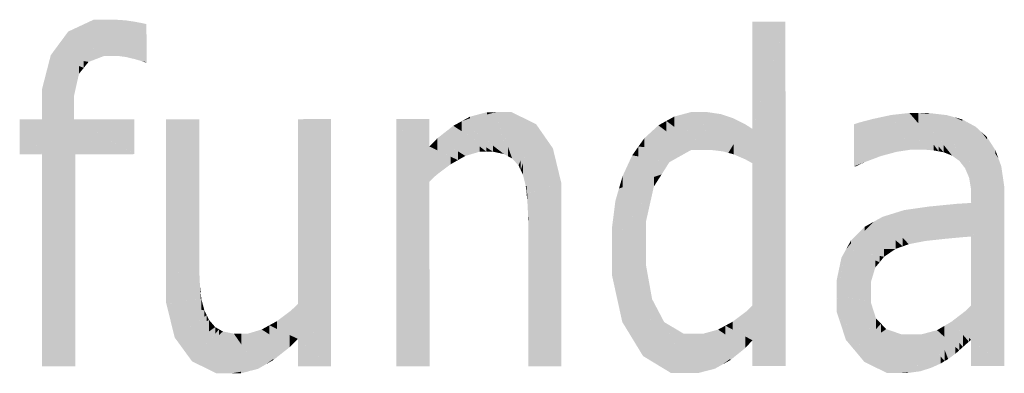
# Model space of a CAD drawing. Extents: x 64462 to 126444, y -56085 to -716.
# Tile 49 of 90: x 93510 to 93959, y -5933 to -5772. Entities that reach past the tile are written whole.
import ezdxf

# ---------------------------------------------------------------- set-up
doc = ezdxf.new("R2010")
doc.units = 0
doc.header["$LTSCALE"] = 11.25

# ---------------------------------------------------------------- blocks, each defined once
blk = doc.blocks.new('DwgObject-55396215-3381')
at = {"linetype": 'Continuous'}
for points in [[(48750.16, 21647.38), (48738.63, 21655.22), (48750.16, 21660.6)], [(48754.98, 21644.1), (48750.16, 21660.6), (48754.98, 21660.6)], [(48750.16, 21647.38), (48750.16, 21660.6), (48754.98, 21644.1)], [(48754.98, 21644.1), (48754.98, 21660.6), (48757.7, 21660.6)], [(48757.7, 21652.63), (48754.98, 21644.1), (48757.7, 21660.6)], [(48759.86, 21644.1), (48754.98, 21644.1), (48759.86, 21659.43)], [(48757.7, 21652.63), (48757.7, 21660.6), (48760.23, 21660.6)], [(48760.23, 21644.1), (48759.86, 21644.1), (48760.23, 21660.6)], [(48759.86, 21644.1), (48759.86, 21659.43), (48760.23, 21660.6)], [(48761.4, 21644.1), (48760.23, 21660.6), (48761.4, 21660.53)], [(48760.23, 21644.1), (48760.23, 21660.6), (48761.4, 21644.1)], [(48761.4, 21644.1), (48761.4, 21660.53), (48764.81, 21660.3)], [(48764.81, 21643.64), (48761.4, 21644.1), (48764.81, 21660.3)], [(48764.81, 21643.64), (48764.81, 21660.3), (48764.95, 21643.62)], [(48764.95, 21643.62), (48764.81, 21660.3), (48764.95, 21660.28)], [(48764.95, 21643.62), (48764.95, 21660.28), (48766.84, 21660)], [(48766.84, 21643.17), (48764.95, 21643.62), (48766.84, 21660)], [(48766.84, 21643.17), (48766.84, 21660), (48766.96, 21643.14)], [(48766.96, 21643.14), (48766.84, 21660), (48766.96, 21659.98)], [(48766.96, 21643.14), (48766.96, 21659.98), (48768.88, 21659.7)], [(48768.88, 21642.68), (48766.96, 21643.14), (48768.88, 21659.7)], [(48768.88, 21642.68), (48768.88, 21659.7), (48768.98, 21642.65)], [(48768.98, 21642.65), (48768.88, 21659.7), (48768.98, 21659.68)], [(48768.98, 21642.65), (48768.98, 21659.68), (48772.61, 21658.99)], [(48772.25, 21641.71), (48772.25, 21657.38), (48772.61, 21658.99)], [(48772.61, 21644.66), (48772.25, 21641.71), (48772.61, 21658.99)], [(48774.3, 21641.26), (48772.25, 21641.71), (48774.3, 21658.59)], [(48772.61, 21644.66), (48772.61, 21658.99), (48774.3, 21658.59)], [(48774.3, 21641.26), (48774.3, 21658.59), (48774.31, 21641.26)], [(49050.56, 21610.9), (49050.54, 21659.66), (49050.56, 21659.66)], [(49050.56, 21610.9), (49050.56, 21659.66), (49065.66, 21659.67)], [(49050.57, 21595.26), (49050.57, 21610.92), (49065.66, 21659.67)], [(49050.59, 21530.58), (49050.59, 21595.36), (49065.66, 21659.67)], [(49065.66, 21503.02), (49050.59, 21530.58), (49065.66, 21659.67)], [(49065.66, 21503.02), (49065.66, 21659.67), (49065.72, 21502.92)], [(48738.63, 21648.72), (48734.64, 21649.85), (48738.63, 21655.22)], [(48738.63, 21648.72), (48738.63, 21655.22), (48754.98, 21644.1)], [(48772.25, 21641.71), (48768.98, 21642.65), (48772.25, 21657.38)], [(48734.64, 21643.76), (48730.66, 21644.47), (48734.64, 21649.85)], [(48734.64, 21643.76), (48734.64, 21649.85), (48747.9, 21641.39)], [(48747.9, 21641.39), (48734.64, 21649.85), (48747.9, 21646.1)], [(48730.66, 21623.03), (48726.68, 21619.02), (48730.66, 21644.47)], [(48726.68, 21619.02), (48726.68, 21629.08), (48730.66, 21644.47)], [(48745.7, 21638.69), (48730.66, 21644.47), (48745.7, 21641.79)], [(48743.51, 21635.99), (48730.66, 21644.47), (48743.51, 21639.53)], [(48730.66, 21623.03), (48730.66, 21644.47), (48743.51, 21635.99)], [(48747.9, 21641.39), (48747.9, 21646.1), (48754.98, 21644.1)], [(48745.7, 21638.69), (48745.7, 21641.79), (48747.9, 21641.39)], [(48773.5, 21641.26), (48772.25, 21641.71), (48773.5, 21641.44)], [(48773.5, 21641.26), (48773.5, 21641.44), (48774.31, 21641.26)], [(48741.31, 21626.21), (48741.31, 21633.77), (48743.51, 21635.99)], [(48743.51, 21635.99), (48743.51, 21639.53), (48745.7, 21638.69)], [(48741.31, 21626.21), (48726.68, 21619.02), (48741.31, 21633.77)], [(48726.68, 21619.02), (48726.67, 21629.06), (48726.68, 21629.08)], [(48726.68, 21599.39), (48726.68, 21615.29), (48741.31, 21626.21)], [(48726.68, 21615.29), (48726.68, 21619.02), (48741.31, 21626.21)], [(48741.31, 21619.13), (48726.68, 21599.39), (48741.31, 21626.21)], [(48741.31, 21619.13), (48741.31, 21626.21), (48741.31, 21619.13)], [(48741.31, 21615.29), (48726.68, 21599.39), (48741.31, 21619.13)], [(48726.68, 21615.29), (48726.68, 21619.02), (48726.68, 21619.02)], [(48741.31, 21615.29), (48741.31, 21619.13), (48741.31, 21615.29)], [(48933.54, 21602.35), (48917.99, 21614.38), (48933.54, 21618.52)], [(48929.55, 21617.46), (48917.99, 21614.38), (48929.55, 21618.51)], [(48921.77, 21615.73), (48921.77, 21616.45), (48929.55, 21618.51)], [(48929.55, 21617.46), (48929.55, 21618.51), (48933.54, 21618.52)], [(48941.03, 21597.42), (48933.54, 21618.52), (48941.03, 21601.05)], [(48943.93, 21594.27), (48933.54, 21618.52), (48943.93, 21615.42)], [(48940.83, 21616.34), (48933.54, 21618.52), (48940.83, 21618.52)], [(48939.13, 21598.45), (48933.54, 21618.52), (48939.13, 21602.76)], [(48937.23, 21599.48), (48933.54, 21618.52), (48937.23, 21605.25)], [(48933.54, 21602.35), (48933.54, 21618.52), (48937.23, 21599.48)], [(48940.83, 21616.34), (48940.83, 21618.52), (48951.96, 21613.03)], [(49022.55, 21608.33), (49014.99, 21616.53), (49022.55, 21618.55)], [(49026.46, 21608.14), (49022.55, 21618.55), (49026.46, 21618.55)], [(49022.55, 21608.33), (49022.55, 21618.55), (49029.02, 21601.3)], [(49026.46, 21608.14), (49026.46, 21618.55), (49029.02, 21601.3)], [(49030, 21607.29), (49026.46, 21618.55), (49030, 21618.55)], [(49029.02, 21601.3), (49026.46, 21618.55), (49029.02, 21610.39)], [(49031.89, 21601.3), (49030, 21618.55), (49031.89, 21618.27)], [(49030, 21607.29), (49030, 21618.55), (49031.89, 21601.3)], [(49031.89, 21601.3), (49031.89, 21618.27), (49036.29, 21617.62)], [(49036.29, 21600.76), (49031.89, 21601.3), (49036.29, 21617.62)], [(49036.29, 21600.76), (49036.29, 21617.62), (49037.17, 21600.65)], [(49037.17, 21600.65), (49036.29, 21617.62), (49037.17, 21617.32)], [(49122.15, 21603.17), (49113.89, 21617.23), (49122.15, 21618.14)], [(49126.22, 21613.49), (49122.15, 21618.14), (49126.22, 21618.14)], [(49135.54, 21600.68), (49122.15, 21618.14), (49135.54, 21602.85)], [(49133.29, 21601.09), (49122.15, 21618.14), (49133.29, 21603.62)], [(49128.58, 21601.49), (49122.15, 21618.14), (49128.58, 21608.3)], [(49126.12, 21601.49), (49122.15, 21618.14), (49126.12, 21607.85)], [(49123.14, 21601.49), (49122.15, 21618.14), (49123.14, 21613.98)], [(49122.15, 21603.17), (49122.15, 21618.14), (49123.14, 21601.49)], [(49126.22, 21613.49), (49126.22, 21618.14), (49137.8, 21600.28)], [(49137.8, 21600.28), (49126.22, 21618.14), (49137.8, 21603.57)], [(49139.26, 21601.74), (49126.22, 21618.14), (49139.26, 21617.16)], [(49130.98, 21617.78), (49126.22, 21618.14), (49130.98, 21618.14)], [(49130.98, 21617.78), (49130.98, 21618.14), (49139.26, 21617.16)], [(48726.68, 21599.4), (48716.48, 21615.28), (48726.68, 21615.29)], [(48716.48, 21599.38), (48716.48, 21615.28), (48716.48, 21615.28)], [(48716.48, 21599.38), (48716.48, 21615.28), (48726.68, 21599.39)], [(48726.68, 21599.4), (48726.68, 21615.29), (48726.68, 21599.39)], [(48726.68, 21599.39), (48726.68, 21615.29), (48726.68, 21615.29)], [(48741.31, 21599.39), (48726.68, 21599.39), (48741.31, 21615.29)], [(48768.68, 21599.41), (48741.31, 21615.29), (48768.68, 21615.3)], [(48741.8, 21599.39), (48741.31, 21615.29), (48741.8, 21615.01)], [(48741.31, 21599.39), (48741.31, 21615.29), (48741.8, 21599.39)], [(48741.8, 21599.39), (48741.8, 21615.01), (48768.68, 21599.4)], [(48768.68, 21599.41), (48768.68, 21615.3), (48768.68, 21599.4)], [(48783.23, 21542.27), (48783.2, 21615.31), (48783.23, 21615.31)], [(48798.32, 21551.21), (48783.23, 21542.27), (48798.32, 21615.32)], [(48783.23, 21542.27), (48783.23, 21615.31), (48798.32, 21615.32)], [(48798.32, 21551.21), (48798.32, 21615.32), (48798.34, 21551.22)], [(48843.35, 21531.29), (48843.32, 21615.33), (48843.35, 21615.33)], [(48858.44, 21502.92), (48843.35, 21531.29), (48858.44, 21615.34)], [(48843.35, 21531.29), (48843.35, 21615.33), (48858.44, 21615.34)], [(48858.44, 21502.92), (48858.44, 21615.34), (48858.48, 21502.84)], [(48903.32, 21602.89), (48888.2, 21615.35), (48903.32, 21615.35)], [(48903.32, 21594.22), (48888.2, 21615.35), (48903.32, 21602.89)], [(48903.33, 21586.9), (48888.2, 21615.35), (48903.33, 21594.21)], [(48888.24, 21502.85), (48888.2, 21615.35), (48888.24, 21615.27)], [(48888.24, 21502.85), (48888.24, 21615.27), (48903.33, 21586.9)], [(48903.32, 21602.89), (48903.32, 21615.35), (48903.32, 21602.89)], [(48917.99, 21609.85), (48914.2, 21612.31), (48917.99, 21614.38)], [(48921.77, 21615.73), (48917.99, 21614.38), (48921.77, 21616.45)], [(48917.99, 21609.85), (48917.99, 21614.38), (48932.31, 21600.52)], [(48932.31, 21600.52), (48917.99, 21614.38), (48932.31, 21603.29)], [(48943.93, 21594.27), (48943.93, 21615.42), (48951.96, 21613.03)], [(49011.34, 21609.77), (49007.7, 21612.5), (49011.34, 21614.52)], [(49014.99, 21611.79), (49011.34, 21614.52), (49014.99, 21616.53)], [(49011.34, 21609.77), (49011.34, 21614.52), (49022.65, 21601.3)], [(49022.65, 21601.3), (49011.34, 21614.52), (49022.65, 21606.06)], [(49014.99, 21611.79), (49014.99, 21616.53), (49029.02, 21601.3)], [(49037.17, 21600.65), (49037.17, 21617.32), (49039.03, 21616.69)], [(49039.03, 21600.15), (49037.17, 21600.65), (49039.03, 21616.69)], [(49039.59, 21599.99), (49039.03, 21616.69), (49039.59, 21616.5)], [(49039.03, 21600.15), (49039.03, 21616.69), (49039.59, 21599.99)], [(49039.59, 21599.99), (49039.59, 21616.5), (49041.77, 21615.76)], [(49041.77, 21603.53), (49039.59, 21599.99), (49041.77, 21615.76)], [(49041.77, 21603.53), (49041.77, 21615.76), (49047.54, 21612.87)], [(49099.1, 21604.87), (49096.88, 21613.01), (49099.1, 21613.76)], [(49105.5, 21604.07), (49099.1, 21613.76), (49105.5, 21615.42)], [(49099.1, 21604.87), (49099.1, 21613.76), (49101.6, 21595.69)], [(49101.6, 21595.69), (49099.1, 21613.76), (49101.6, 21609.98)], [(49109.69, 21606.33), (49105.5, 21615.42), (49109.69, 21616.33)], [(49109.17, 21598.54), (49105.5, 21615.42), (49109.17, 21607.47)], [(49105.5, 21604.07), (49105.5, 21615.42), (49109.17, 21598.54)], [(49113.89, 21606.57), (49109.69, 21616.33), (49113.89, 21617.23)], [(49112.83, 21599.52), (49109.69, 21616.33), (49112.83, 21609.03)], [(49109.69, 21606.33), (49109.69, 21616.33), (49112.83, 21599.52)], [(49116.49, 21600.5), (49113.89, 21617.23), (49116.49, 21612.79)], [(49113.89, 21606.57), (49113.89, 21617.23), (49116.49, 21600.5)], [(49123.14, 21601.49), (49123.14, 21613.98), (49126.12, 21601.49)], [(49142.79, 21604.3), (49139.26, 21617.16), (49142.79, 21616.18)], [(49143.28, 21597.55), (49139.26, 21617.16), (49143.28, 21602.5)], [(49141.67, 21598.71), (49139.26, 21617.16), (49141.67, 21605.41)], [(49139.26, 21601.74), (49139.26, 21617.16), (49141.67, 21598.71)], [(49142.79, 21604.3), (49142.79, 21616.18), (49144.97, 21596.33)], [(49144.97, 21596.33), (49142.79, 21616.18), (49144.97, 21605.59)], [(49147.57, 21592.99), (49142.79, 21616.18), (49147.57, 21614.03)], [(49146.31, 21614.6), (49142.79, 21616.18), (49146.31, 21615.2)], [(49146.31, 21614.6), (49146.31, 21615.2), (49152.42, 21611.85)], [(49147.57, 21592.99), (49147.57, 21614.03), (49152.42, 21611.85)], [(48914.2, 21604.27), (48906.87, 21606.57), (48914.2, 21612.31)], [(48929.29, 21600.51), (48914.2, 21612.31), (48929.29, 21602.49)], [(48926.19, 21600.51), (48914.2, 21612.31), (48926.19, 21602.94)], [(48914.2, 21604.27), (48914.2, 21612.31), (48926.19, 21600.51)], [(48944.94, 21592.16), (48944.94, 21596.63), (48951.96, 21613.03)], [(48951.96, 21600.83), (48945.91, 21590.24), (48951.96, 21613.03)], [(48945.91, 21590.24), (48945.91, 21595.04), (48951.96, 21613.03)], [(48951.96, 21600.83), (48951.96, 21613.03), (48955.79, 21607.54)], [(49007.7, 21605.05), (49001.31, 21606.65), (49007.7, 21612.5)], [(49007.7, 21605.05), (49007.7, 21612.5), (49022.65, 21601.3)], [(49029.02, 21601.3), (49029.02, 21610.39), (49031.89, 21601.3)], [(49042.01, 21599.34), (49042.01, 21603.92), (49047.54, 21612.87)], [(49047.54, 21606.81), (49042.01, 21599.34), (49047.54, 21612.87)], [(49047.5, 21596.97), (49047.5, 21606.76), (49050.56, 21610.9)], [(49050.56, 21595.26), (49047.5, 21596.97), (49050.56, 21610.9)], [(49047.54, 21606.81), (49047.54, 21612.87), (49050.56, 21610.9)], [(49050.57, 21595.26), (49050.56, 21610.9), (49050.57, 21610.92)], [(49050.56, 21595.26), (49050.56, 21610.9), (49050.57, 21595.26)], [(49096.89, 21593.83), (49096.88, 21613.01), (49096.89, 21612.98)], [(49096.89, 21593.83), (49096.89, 21612.98), (49101.6, 21595.69)], [(49101.6, 21595.69), (49101.6, 21609.98), (49109.17, 21598.54)], [(49112.83, 21599.52), (49112.83, 21609.03), (49116.49, 21600.5)], [(49116.49, 21600.5), (49116.49, 21612.79), (49123.14, 21601.49)], [(49148.47, 21590.87), (49148.47, 21596.52), (49152.42, 21611.85)], [(49152.42, 21599.96), (49149.38, 21588.74), (49152.42, 21611.85)], [(49149.38, 21588.74), (49149.38, 21595.69), (49152.42, 21611.85)], [(49155, 21592.43), (49149.38, 21588.74), (49155, 21609.49)], [(49152.42, 21599.96), (49152.42, 21611.85), (49155, 21609.49)], [(49161.41, 21599.57), (49155, 21609.49), (49161.41, 21601.18)], [(49157.54, 21606.2), (49155, 21609.49), (49157.54, 21607.17)], [(49155, 21592.43), (49155, 21609.49), (49162.74, 21597.51)], [(48906.87, 21601.2), (48903.32, 21602.89), (48906.87, 21606.57)], [(48919.7, 21598.6), (48906.87, 21606.57), (48919.7, 21602.55)], [(48916.31, 21596.68), (48906.87, 21606.57), (48916.31, 21600.7)], [(48906.87, 21601.2), (48906.87, 21606.57), (48916.31, 21596.68)], [(48937.23, 21599.48), (48937.23, 21605.25), (48939.13, 21598.45)], [(48947.24, 21584.93), (48947.24, 21592.58), (48955.79, 21607.54)], [(48955.79, 21585.62), (48947.24, 21584.93), (48955.79, 21607.54)], [(48955.79, 21585.62), (48955.79, 21607.54), (48963.45, 21586.24)], [(48959.61, 21596.9), (48955.79, 21607.54), (48959.61, 21602.06)], [(49001.31, 21602.65), (48998.57, 21602.82), (49001.31, 21606.65)], [(49001.31, 21602.65), (49001.31, 21606.65), (49022.65, 21601.3)], [(49022.65, 21601.3), (49022.65, 21606.06), (49029.02, 21601.3)], [(49047.5, 21596.97), (49042.01, 21599.34), (49047.5, 21606.76)], [(49109.17, 21598.54), (49109.17, 21607.47), (49112.83, 21599.52)], [(49126.12, 21601.49), (49126.12, 21607.85), (49128.58, 21601.49)], [(49128.58, 21601.49), (49128.58, 21608.3), (49133.29, 21601.09)], [(49141.67, 21598.71), (49141.67, 21605.41), (49143.28, 21597.55)], [(49144.97, 21596.33), (49144.97, 21605.59), (49147.57, 21592.99)], [(49157.54, 21606.2), (49157.54, 21607.17), (49161.41, 21601.18)], [(48912.92, 21594.76), (48903.32, 21602.89), (48912.92, 21598.3)], [(48903.32, 21594.22), (48903.32, 21602.89), (48906.43, 21589.87)], [(48906.43, 21589.87), (48903.32, 21602.89), (48906.43, 21600.26)], [(48906.43, 21589.87), (48906.43, 21600.26), (48912.92, 21594.76)], [(48916.31, 21596.68), (48916.31, 21600.7), (48919.7, 21598.6)], [(48919.7, 21598.6), (48919.7, 21602.55), (48926.19, 21600.51)], [(48926.19, 21600.51), (48926.19, 21602.94), (48929.29, 21600.51)], [(48929.29, 21600.51), (48929.29, 21602.49), (48932.31, 21600.52)], [(48932.31, 21600.52), (48932.31, 21603.29), (48937.23, 21599.48)], [(48939.13, 21598.45), (48939.13, 21602.76), (48941.03, 21597.42)], [(48941.03, 21597.42), (48941.03, 21601.05), (48943.93, 21594.27)], [(48959.61, 21596.9), (48959.61, 21602.06), (48963.45, 21586.24)], [(48998.57, 21598.37), (48995.79, 21598.89), (48998.57, 21602.82)], [(48998.57, 21598.37), (48998.57, 21602.82), (49012.73, 21595.75)], [(49012.73, 21595.75), (48998.57, 21602.82), (49012.73, 21601.93)], [(49012.73, 21595.75), (49012.73, 21601.93), (49022.65, 21601.3)], [(49042.01, 21599.34), (49039.59, 21599.99), (49042.01, 21603.92)], [(49133.29, 21601.09), (49133.29, 21603.62), (49135.54, 21600.68)], [(49135.54, 21600.68), (49135.54, 21602.85), (49137.8, 21600.28)], [(49137.8, 21600.28), (49137.8, 21603.57), (49141.67, 21598.71)], [(49143.28, 21597.55), (49143.28, 21602.5), (49144.97, 21596.33)], [(49161.41, 21599.57), (49161.41, 21601.18), (49162.74, 21597.51)], [(48726.72, 21502.79), (48726.68, 21599.39), (48726.72, 21599.39)], [(48726.72, 21502.79), (48726.72, 21599.39), (48741.8, 21599.39)], [(48741.8, 21502.79), (48726.72, 21502.79), (48741.8, 21599.39)], [(48741.8, 21502.79), (48741.8, 21599.39), (48741.84, 21502.79)], [(48912.92, 21594.76), (48912.92, 21598.3), (48916.31, 21596.68)], [(48944.94, 21592.16), (48943.93, 21594.27), (48944.94, 21596.63)], [(48995.79, 21589.57), (48991.38, 21589.37), (48995.79, 21598.89)], [(49009.19, 21590.19), (48995.79, 21598.89), (49009.19, 21596.4)], [(48995.79, 21589.57), (48995.79, 21598.89), (49009.19, 21590.19)], [(49009.19, 21590.19), (49009.19, 21596.4), (49012.73, 21595.75)], [(49050.59, 21530.58), (49050.57, 21595.26), (49050.59, 21595.36)], [(49097.69, 21593.83), (49097.69, 21594.15), (49101.6, 21595.69)], [(49148.47, 21590.87), (49147.57, 21592.99), (49148.47, 21596.52)], [(49149.38, 21588.74), (49148.47, 21590.87), (49149.38, 21595.69)], [(49150.29, 21583.37), (49150.29, 21589.34), (49162.74, 21597.51)], [(49162.74, 21584.48), (49150.29, 21583.37), (49162.74, 21597.51)], [(49162.74, 21584.48), (49162.74, 21597.51), (49165.41, 21584.72)], [(49164.08, 21591.12), (49162.74, 21597.51), (49164.08, 21593.83)], [(48903.33, 21586.9), (48903.33, 21594.21), (48906.43, 21589.87)], [(48945.91, 21590.24), (48944.94, 21592.16), (48945.91, 21595.04)], [(48947.24, 21584.93), (48945.91, 21590.24), (48947.24, 21592.58)], [(49097.69, 21593.83), (49096.89, 21593.83), (49097.69, 21594.15)], [(49164.08, 21591.12), (49164.08, 21593.83), (49165.41, 21584.72)], [(48903.33, 21502.85), (48888.24, 21502.85), (48903.33, 21586.9)], [(48903.33, 21502.85), (48903.33, 21586.9), (48903.36, 21502.85)], [(48947.6, 21581.53), (48947.6, 21584.96), (48963.45, 21586.24)], [(48947.97, 21578.12), (48947.97, 21581.63), (48963.45, 21586.24)], [(48963.45, 21575.91), (48947.97, 21578.12), (48963.45, 21586.24)], [(48963.45, 21575.91), (48963.45, 21586.24), (48963.45, 21575.91)], [(48991.38, 21584.31), (48989.75, 21583.77), (48991.38, 21589.37)], [(49005.64, 21584.64), (48989.75, 21583.77), (49005.64, 21589.02)], [(48991.38, 21584.31), (48991.38, 21589.37), (49009.19, 21590.19)], [(49005.64, 21584.64), (49005.64, 21589.02), (49009.19, 21590.19)], [(49150.29, 21583.37), (49149.38, 21588.74), (49150.29, 21589.34)], [(48947.6, 21581.53), (48947.24, 21584.93), (48947.6, 21584.96)], [(48947.97, 21578.12), (48947.6, 21581.53), (48947.97, 21581.63)], [(48989.75, 21562.76), (48986.5, 21558.28), (48989.75, 21583.77)], [(48988.12, 21571.01), (48988.12, 21578.18), (48989.75, 21583.77)], [(48989.75, 21562.76), (48989.75, 21583.77), (49005.64, 21584.64)], [(49002.1, 21568.9), (49002.1, 21579.76), (49005.64, 21584.64)], [(49150.29, 21580.13), (49150.29, 21583.37), (49165.41, 21584.72)], [(49165.41, 21579.28), (49150.29, 21580.13), (49165.41, 21584.72)], [(49150.29, 21580.13), (49150.29, 21583.37), (49150.29, 21583.37)], [(49165.41, 21579.28), (49165.41, 21584.72), (49165.41, 21579.28)], [(48948.33, 21570.84), (48947.97, 21578.12), (48948.33, 21578.07)], [(48948.33, 21570.84), (48948.33, 21578.07), (48963.45, 21575.91)], [(49002.1, 21568.9), (48986.5, 21558.28), (49002.1, 21579.76)], [(48988.12, 21571.01), (48986.5, 21558.28), (48988.12, 21578.18)], [(48986.5, 21558.28), (48986.5, 21565.45), (48988.12, 21578.18)], [(49150.29, 21561.91), (49143.69, 21576.79), (49150.29, 21577.2)], [(49150.29, 21577.2), (49150.29, 21580.13), (49150.29, 21580.13)], [(49150.29, 21577.2), (49150.29, 21580.13), (49165.41, 21579.28)], [(49150.3, 21561.9), (49150.29, 21577.2), (49150.3, 21577.2)], [(49150.29, 21561.91), (49150.29, 21577.2), (49150.3, 21561.9)], [(49150.3, 21561.9), (49150.3, 21577.2), (49165.41, 21579.28)], [(49150.31, 21530.55), (49150.31, 21561.91), (49165.41, 21579.28)], [(49165.41, 21503.01), (49150.31, 21530.55), (49165.41, 21579.28)], [(49165.41, 21503.01), (49165.41, 21579.28), (49165.44, 21502.95)], [(48948.34, 21566.96), (48948.34, 21570.84), (48963.45, 21575.91)], [(48948.36, 21502.87), (48948.36, 21566.98), (48963.45, 21575.91)], [(48963.45, 21502.88), (48948.36, 21502.87), (48963.45, 21575.91)], [(48963.45, 21502.88), (48963.45, 21575.91), (48963.48, 21502.88)], [(49119.83, 21560.56), (49109.98, 21570.89), (49119.83, 21573.96)], [(49125.59, 21565.41), (49119.83, 21573.96), (49125.59, 21574.77)], [(49121.88, 21558.41), (49119.83, 21573.96), (49121.88, 21570.92)], [(49119.83, 21560.56), (49119.83, 21573.96), (49121.88, 21558.41)], [(49131.34, 21564.93), (49125.59, 21574.77), (49131.34, 21575.58)], [(49125.59, 21565.41), (49125.59, 21574.77), (49129.31, 21559.87)], [(49129.31, 21559.87), (49125.59, 21574.77), (49129.31, 21568.4)], [(49143.69, 21564.47), (49131.34, 21575.58), (49143.69, 21576.79)], [(49131.34, 21564.93), (49131.34, 21575.58), (49134, 21560.38)], [(49138.69, 21560.89), (49131.34, 21575.58), (49138.69, 21568.97)], [(49134, 21560.38), (49131.34, 21575.58), (49134, 21570.26)], [(49143.69, 21564.47), (49143.69, 21576.79), (49146.84, 21561.64)], [(49146.84, 21561.64), (49143.69, 21576.79), (49146.84, 21569.7)], [(48948.34, 21566.96), (48948.33, 21570.84), (48948.34, 21570.84)], [(49002.1, 21558.71), (48986.5, 21558.28), (49002.1, 21568.9)], [(49002.1, 21558.71), (49002.1, 21568.9), (49002.1, 21558.71)], [(49105.87, 21556.25), (49093.37, 21556.19), (49105.87, 21568.63)], [(49101.81, 21564.59), (49101.81, 21566.36), (49105.87, 21568.63)], [(49109.98, 21565.17), (49105.87, 21568.63), (49109.98, 21570.89)], [(49105.87, 21556.25), (49105.87, 21568.63), (49115.89, 21556.29)], [(49115.89, 21556.29), (49105.87, 21568.63), (49115.89, 21560.2)], [(49119.15, 21557.45), (49109.98, 21570.89), (49119.15, 21561.28)], [(49109.98, 21565.17), (49109.98, 21570.89), (49119.15, 21557.45)], [(49121.88, 21558.41), (49121.88, 21570.92), (49129.31, 21559.87)], [(49129.31, 21559.87), (49129.31, 21568.4), (49134, 21560.38)], [(49134, 21560.38), (49134, 21570.26), (49138.69, 21560.89)], [(49138.69, 21560.89), (49138.69, 21568.97), (49146.84, 21561.64)], [(49146.84, 21561.64), (49146.84, 21569.7), (49150.3, 21561.9)], [(48948.36, 21502.87), (48948.34, 21566.96), (48948.36, 21566.98)], [(48986.5, 21558.28), (48986.5, 21565.43), (48986.5, 21565.45)], [(49101.81, 21564.59), (49093.37, 21556.19), (49101.81, 21566.36)], [(49095.56, 21558.83), (49095.56, 21560.14), (49101.81, 21566.36)], [(49095.56, 21558.83), (49093.37, 21556.19), (49095.56, 21560.14)], [(49115.89, 21556.29), (49115.89, 21560.2), (49119.15, 21557.45)], [(49119.15, 21557.45), (49119.15, 21561.28), (49121.88, 21558.41)], [(49150.31, 21530.55), (49150.3, 21561.9), (49150.31, 21561.91)], [(49002.1, 21548.67), (48986.5, 21544.53), (49002.1, 21558.71)], [(48986.5, 21544.53), (48986.5, 21558.28), (49002.1, 21558.71)], [(48986.5, 21544.53), (48986.5, 21558.28), (48986.5, 21558.28)], [(49002.1, 21548.67), (49002.1, 21558.71), (49002.1, 21548.67)], [(49093.37, 21538.56), (49088.99, 21535.51), (49093.37, 21556.19)], [(49091.17, 21545.84), (49091.17, 21552.24), (49093.37, 21556.19)], [(49110.62, 21552.69), (49093.37, 21556.19), (49110.62, 21556.27)], [(49093.37, 21538.56), (49093.37, 21556.19), (49106.6, 21547.8)], [(49108.61, 21550.24), (49093.37, 21556.19), (49108.61, 21553.09)], [(49106.6, 21547.8), (49093.37, 21556.19), (49106.6, 21551.03)], [(49110.62, 21552.69), (49110.62, 21556.27), (49115.89, 21556.29)], [(48798.34, 21546.94), (48783.23, 21542.27), (48798.34, 21551.22)], [(48798.34, 21546.94), (48798.34, 21551.22), (48798.34, 21546.94)], [(49091.17, 21545.84), (49088.99, 21535.51), (49091.17, 21552.24)], [(49088.99, 21535.51), (49088.99, 21541.91), (49091.17, 21552.24)], [(49106.6, 21547.8), (49106.6, 21551.03), (49108.61, 21550.24)], [(49108.61, 21550.24), (49108.61, 21553.09), (49110.62, 21552.69)], [(48798.34, 21539.67), (48783.23, 21542.27), (48798.34, 21546.94)], [(48798.34, 21539.67), (48798.34, 21546.94), (48798.67, 21539.61)], [(48995.99, 21515.26), (48986.5, 21544.53), (48995.99, 21547.05)], [(49002.1, 21527.78), (48995.99, 21515.26), (49002.1, 21548.67)], [(48995.99, 21515.26), (48995.99, 21547.05), (49002.1, 21548.67)], [(49002.1, 21527.78), (49002.1, 21548.67), (49004.85, 21533.41)], [(49104.59, 21541.07), (49088.99, 21535.51), (49104.59, 21546.39)], [(49104.59, 21541.07), (49104.59, 21546.39), (49106.6, 21547.8)], [(48783.23, 21531.8), (48783.23, 21542.27), (48783.23, 21542.27)], [(48783.23, 21531.8), (48783.23, 21542.27), (48798.67, 21539.61)], [(48991.25, 21523.01), (48986.5, 21544.53), (48991.25, 21529.88)], [(49088.99, 21535.51), (49088.99, 21541.9), (49088.99, 21541.91)], [(48798.67, 21536.46), (48783.23, 21531.8), (48798.67, 21539.61)], [(48798.67, 21536.46), (48798.67, 21539.61), (48798.99, 21536.56)], [(49104.59, 21536.78), (49088.99, 21535.51), (49104.59, 21541.07)], [(49104.59, 21531.95), (49088.99, 21535.51), (49104.59, 21536.78)], [(49104.59, 21536.78), (49104.59, 21541.07), (49104.59, 21536.78)], [(49104.59, 21531.95), (49104.59, 21536.78), (49104.59, 21531.94)], [(48798.99, 21533.48), (48783.23, 21531.8), (48798.99, 21536.56)], [(48799.32, 21528.57), (48783.23, 21531.8), (48799.32, 21533.51)], [(48798.99, 21533.48), (48798.99, 21536.56), (48799.32, 21533.51)], [(48799.32, 21528.57), (48799.32, 21533.51), (48800.69, 21528.3)], [(49004.85, 21525.13), (48995.99, 21515.26), (49004.85, 21533.41)], [(49004.85, 21525.13), (49004.85, 21533.41), (49007.6, 21528.19)], [(49097.45, 21509.84), (49088.99, 21535.51), (49097.45, 21533.57)], [(49088.99, 21527.71), (49088.99, 21535.51), (49088.99, 21535.5)], [(49088.99, 21527.71), (49088.99, 21535.5), (49097.45, 21509.84)], [(49097.45, 21509.84), (49097.45, 21533.57), (49104.59, 21531.94)], [(48787.18, 21515.91), (48783.23, 21531.8), (48787.18, 21531)], [(48787.18, 21515.91), (48787.18, 21531), (48800.69, 21528.3)], [(48800.69, 21525.4), (48787.18, 21515.91), (48800.69, 21528.3)], [(48800.69, 21525.4), (48800.69, 21528.3), (48801.74, 21526.13)], [(48840.33, 21517.88), (48833.82, 21523.42), (48840.33, 21528.31)], [(48843.35, 21524.07), (48840.33, 21528.31), (48843.35, 21531.29)], [(48843.36, 21515.3), (48840.33, 21528.31), (48843.36, 21524.06)], [(48840.33, 21517.88), (48840.33, 21528.31), (48843.36, 21515.3)], [(48843.35, 21524.07), (48843.35, 21531.29), (48858.48, 21502.84)], [(48991.25, 21523.01), (48991.25, 21529.88), (48995.99, 21515.26)], [(49007.6, 21521.49), (48995.99, 21515.26), (49007.6, 21528.19)], [(49007.6, 21521.49), (49007.6, 21528.19), (49010.34, 21522.97)], [(49047.73, 21517.36), (49041.56, 21523.13), (49047.73, 21527.75)], [(49050.59, 21514.7), (49047.73, 21527.75), (49050.59, 21530.58)], [(49047.73, 21517.36), (49047.73, 21527.75), (49050.6, 21514.67)], [(49050.6, 21514.67), (49050.59, 21530.58), (49050.6, 21530.56)], [(49050.59, 21514.7), (49050.59, 21530.58), (49050.6, 21514.67)], [(49050.6, 21514.67), (49050.6, 21530.56), (49065.72, 21502.92)], [(49104.59, 21521.01), (49097.45, 21509.84), (49104.59, 21531.94)], [(49104.59, 21521.01), (49104.59, 21531.94), (49106.93, 21524.66)], [(49147.49, 21517.51), (49141.38, 21523.16), (49147.49, 21527.83)], [(49150.31, 21514.92), (49147.49, 21527.83), (49150.31, 21530.55)], [(49147.49, 21517.51), (49147.49, 21527.83), (49150.32, 21514.9)], [(49150.32, 21514.9), (49150.31, 21530.55), (49150.32, 21530.54)], [(49150.31, 21514.92), (49150.31, 21530.55), (49150.32, 21514.9)], [(49150.32, 21514.9), (49150.32, 21530.54), (49165.44, 21502.95)], [(48801.74, 21523.36), (48787.18, 21515.91), (48801.74, 21526.13)], [(48791.13, 21510.49), (48791.13, 21517.93), (48802.83, 21523.92)], [(48802.83, 21518.71), (48791.13, 21510.49), (48802.83, 21523.92)], [(48801.74, 21523.36), (48801.74, 21526.13), (48802.83, 21523.92)], [(48802.83, 21518.71), (48802.83, 21523.92), (48805.65, 21520.69)], [(48833.82, 21519.84), (48830.33, 21521.51), (48833.82, 21523.42)], [(48833.82, 21519.84), (48833.82, 21523.42), (48843.36, 21515.3)], [(48843.36, 21515.3), (48843.36, 21524.06), (48858.48, 21502.84)], [(49093.22, 21514.87), (49088.99, 21527.71), (49093.22, 21518.77)], [(49106.93, 21519.77), (49097.45, 21509.84), (49106.93, 21524.66)], [(49106.93, 21519.77), (49106.93, 21524.66), (49109.26, 21522.22)], [(48805.65, 21517.63), (48795.09, 21505.08), (48805.65, 21520.69)], [(48795.09, 21505.08), (48795.09, 21513.27), (48805.65, 21520.69)], [(48807.39, 21517), (48795.09, 21505.08), (48807.39, 21519.68)], [(48805.65, 21517.63), (48805.65, 21520.69), (48807.39, 21519.68)], [(48807.39, 21517), (48807.39, 21519.68), (48809.12, 21518.68)], [(48826.84, 21506.83), (48820.41, 21517.67), (48826.84, 21519.59)], [(48830.33, 21517.37), (48826.84, 21519.59), (48830.33, 21521.51)], [(48828.69, 21503.71), (48826.84, 21519.59), (48828.69, 21518.41)], [(48826.84, 21506.83), (48826.84, 21519.59), (48828.69, 21503.71)], [(48830.33, 21517.37), (48830.33, 21521.51), (48839.53, 21511.52)], [(48839.53, 21511.52), (48830.33, 21521.51), (48839.53, 21517.12)], [(49000.72, 21507.5), (49000.72, 21517.8), (49010.34, 21522.97)], [(49010.34, 21501.67), (49000.72, 21507.5), (49010.34, 21522.97)], [(49010.34, 21501.67), (49010.34, 21522.97), (49013.52, 21499.75)], [(49013.52, 21499.75), (49010.34, 21522.97), (49013.52, 21516.39)], [(49019.13, 21504.81), (49010.34, 21522.97), (49019.13, 21517.75)], [(49034.94, 21507.02), (49028.41, 21517.75), (49034.94, 21519.55)], [(49038.25, 21517.3), (49034.94, 21519.55), (49038.25, 21521.34)], [(49036.98, 21503.68), (49034.94, 21519.55), (49036.98, 21518.17)], [(49034.94, 21507.02), (49034.94, 21519.55), (49036.98, 21503.68)], [(49041.56, 21519.55), (49038.25, 21521.34), (49041.56, 21523.13)], [(49038.25, 21517.3), (49038.25, 21521.34), (49047.33, 21511.14)], [(49047.33, 21511.14), (49038.25, 21521.34), (49047.33, 21516.44)], [(49041.56, 21519.55), (49041.56, 21523.13), (49050.6, 21514.67)], [(49093.22, 21514.87), (49093.22, 21518.77), (49097.45, 21509.84)], [(49109.26, 21518.14), (49097.45, 21509.84), (49109.26, 21522.22)], [(49101.67, 21504.81), (49101.67, 21512.81), (49111.6, 21519.78)], [(49111.6, 21499.97), (49101.67, 21504.81), (49111.6, 21519.78)], [(49109.26, 21518.14), (49109.26, 21522.22), (49111.6, 21519.78)], [(49111.6, 21499.97), (49111.6, 21519.78), (49111.98, 21499.78)], [(49111.98, 21499.78), (49111.6, 21519.78), (49111.98, 21518.6)], [(49118.05, 21499.79), (49111.6, 21519.78), (49118.05, 21517.56)], [(49134.78, 21509.14), (49127.49, 21517.34), (49134.78, 21519.28)], [(49138.08, 21516.29), (49134.78, 21519.28), (49138.08, 21521.22)], [(49143.18, 21508.58), (49134.78, 21519.28), (49143.18, 21511.66)], [(49138.25, 21505.23), (49134.78, 21519.28), (49138.25, 21510.3)], [(49139.86, 21506.13), (49134.78, 21519.28), (49139.86, 21512.81)], [(49134.78, 21509.14), (49134.78, 21519.28), (49138.25, 21505.23)], [(49141.38, 21517.51), (49138.08, 21521.22), (49141.38, 21523.16)], [(49144.89, 21510.11), (49138.08, 21521.22), (49144.89, 21513.57)], [(49138.08, 21516.29), (49138.08, 21521.22), (49144.89, 21510.11)], [(49149.31, 21514.04), (49141.38, 21523.16), (49149.31, 21515.83)], [(49146.59, 21511.65), (49141.38, 21523.16), (49146.59, 21517.16)], [(49141.38, 21517.51), (49141.38, 21523.16), (49146.59, 21511.65)], [(48791.13, 21510.49), (48787.18, 21515.91), (48791.13, 21517.93)], [(48806.13, 21499.67), (48795.09, 21505.08), (48806.13, 21515.78)], [(48806.13, 21499.67), (48806.13, 21515.78), (48809.12, 21518.68)], [(48809.12, 21499.67), (48806.13, 21499.67), (48809.12, 21518.68)], [(48809.12, 21499.67), (48809.12, 21518.68), (48813.22, 21499.67)], [(48813.22, 21499.67), (48809.12, 21518.68), (48813.22, 21517.86)], [(48813.22, 21499.67), (48813.22, 21517.86), (48814.16, 21517.67)], [(48814.16, 21499.83), (48813.22, 21499.67), (48814.16, 21517.67)], [(48817.47, 21512.88), (48814.16, 21517.67), (48817.47, 21517.67)], [(48814.16, 21499.83), (48814.16, 21517.67), (48825.19, 21501.69)], [(48817.47, 21512.88), (48817.47, 21517.67), (48825.19, 21501.69)], [(48820.41, 21511.58), (48817.47, 21517.67), (48820.41, 21517.67)], [(48820.41, 21511.58), (48820.41, 21517.67), (48825.19, 21501.69)], [(48825.19, 21501.69), (48820.41, 21517.67), (48825.19, 21509.62)], [(48828.69, 21503.71), (48828.69, 21518.41), (48839.53, 21511.52)], [(48839.53, 21511.52), (48839.53, 21517.12), (48843.36, 21515.3)], [(48843.36, 21502.83), (48843.36, 21515.3), (48843.36, 21515.29)], [(48843.36, 21502.83), (48843.36, 21515.29), (48858.48, 21502.84)], [(49000.72, 21507.5), (48995.99, 21515.26), (49000.72, 21517.8)], [(49013.52, 21499.75), (49013.52, 21516.39), (49021.58, 21499.75)], [(49025.18, 21501.25), (49019.13, 21517.75), (49025.18, 21517.75)], [(49021.58, 21499.75), (49019.13, 21517.75), (49021.58, 21511.07)], [(49019.13, 21504.81), (49019.13, 21517.75), (49021.58, 21499.75)], [(49025.18, 21501.25), (49025.18, 21517.75), (49025.73, 21499.75)], [(49025.73, 21499.75), (49025.18, 21517.75), (49025.73, 21517.75)], [(49025.73, 21499.75), (49025.73, 21517.75), (49028.41, 21517.75)], [(49028.41, 21500.43), (49025.73, 21499.75), (49028.41, 21517.75)], [(49028.41, 21500.43), (49028.41, 21517.75), (49033.43, 21501.72)], [(49033.43, 21501.72), (49028.41, 21517.75), (49033.43, 21509.51)], [(49036.98, 21503.68), (49036.98, 21518.17), (49047.33, 21511.14)], [(49047.33, 21511.14), (49047.33, 21516.44), (49050.6, 21514.67)], [(49050.6, 21502.91), (49050.6, 21514.67), (49050.6, 21514.67)], [(49050.6, 21502.91), (49050.6, 21514.67), (49065.72, 21502.92)], [(49111.98, 21499.78), (49111.98, 21518.6), (49118.05, 21499.79)], [(49118.05, 21499.79), (49118.05, 21517.56), (49118.72, 21517.34)], [(49118.72, 21499.84), (49118.05, 21499.79), (49118.72, 21517.34)], [(49123.51, 21507.76), (49118.72, 21517.34), (49123.51, 21517.34)], [(49118.72, 21499.84), (49118.72, 21517.34), (49127.1, 21500.57)], [(49123.51, 21507.76), (49123.51, 21517.34), (49127.1, 21500.57)], [(49127.1, 21500.57), (49123.51, 21517.34), (49127.1, 21507.84)], [(49127.49, 21506.81), (49123.51, 21517.34), (49127.49, 21517.34)], [(49129.56, 21501.35), (49127.49, 21517.34), (49129.56, 21510.39)], [(49132.01, 21502.13), (49127.49, 21517.34), (49132.01, 21510.57)], [(49136.36, 21504.07), (49127.49, 21517.34), (49136.36, 21507.36)], [(49127.49, 21506.81), (49127.49, 21517.34), (49129.56, 21501.35)], [(49146.59, 21511.65), (49146.59, 21517.16), (49149.31, 21514.04)], [(49149.31, 21514.04), (49149.31, 21515.83), (49150.32, 21514.9)], [(49150.32, 21502.95), (49150.32, 21514.9), (49150.32, 21514.89)], [(49150.32, 21502.95), (49150.32, 21514.89), (49165.44, 21502.95)], [(48795.09, 21505.08), (48791.13, 21510.49), (48795.09, 21513.27)], [(48832.2, 21505.72), (48832.2, 21506.23), (48839.53, 21511.52)], [(49021.58, 21499.75), (49021.58, 21511.07), (49025.73, 21499.75)], [(49040.52, 21505.65), (49040.52, 21506.24), (49047.33, 21511.14)], [(49101.67, 21504.81), (49097.45, 21509.84), (49101.67, 21512.81)], [(49129.56, 21501.35), (49129.56, 21510.39), (49132.01, 21502.13)], [(49132.01, 21502.13), (49132.01, 21510.57), (49136.36, 21504.07)], [(49138.25, 21505.23), (49138.25, 21510.3), (49139.86, 21506.13)], [(49139.86, 21506.13), (49139.86, 21512.81), (49143.18, 21508.58)], [(49143.18, 21508.58), (49143.18, 21511.66), (49144.89, 21510.11)], [(49144.89, 21510.11), (49144.89, 21513.57), (49146.59, 21511.65)], [(48825.19, 21501.69), (48825.19, 21509.62), (48828.69, 21503.71)], [(48832.2, 21505.72), (48828.69, 21503.71), (48832.2, 21506.23)], [(49033.43, 21501.72), (49033.43, 21509.51), (49036.98, 21503.68)], [(49040.52, 21505.65), (49036.98, 21503.68), (49040.52, 21506.24)], [(49127.1, 21500.57), (49127.1, 21507.84), (49129.56, 21501.35)], [(49136.36, 21504.07), (49136.36, 21507.36), (49138.25, 21505.23)], [(48817.45, 21499.67), (48817.45, 21500.38), (48825.19, 21501.69)], [(48817.45, 21499.67), (48813.22, 21499.67), (48817.45, 21500.38)], [(49121.35, 21499.79), (49118.05, 21499.79), (49121.35, 21500.07)], [(49121.35, 21499.79), (49121.35, 21500.07), (49127.1, 21500.57)]]:
    blk.add_hatch(color=1, dxfattribs=at).paths.add_polyline_path(points)

msp = doc.modelspace()

# ---------------------------------------------------------------- block references
msp.add_blockref('DwgObject-55396215-3381', (44793.1, -27432.61))

doc.saveas('drawing.dxf')
